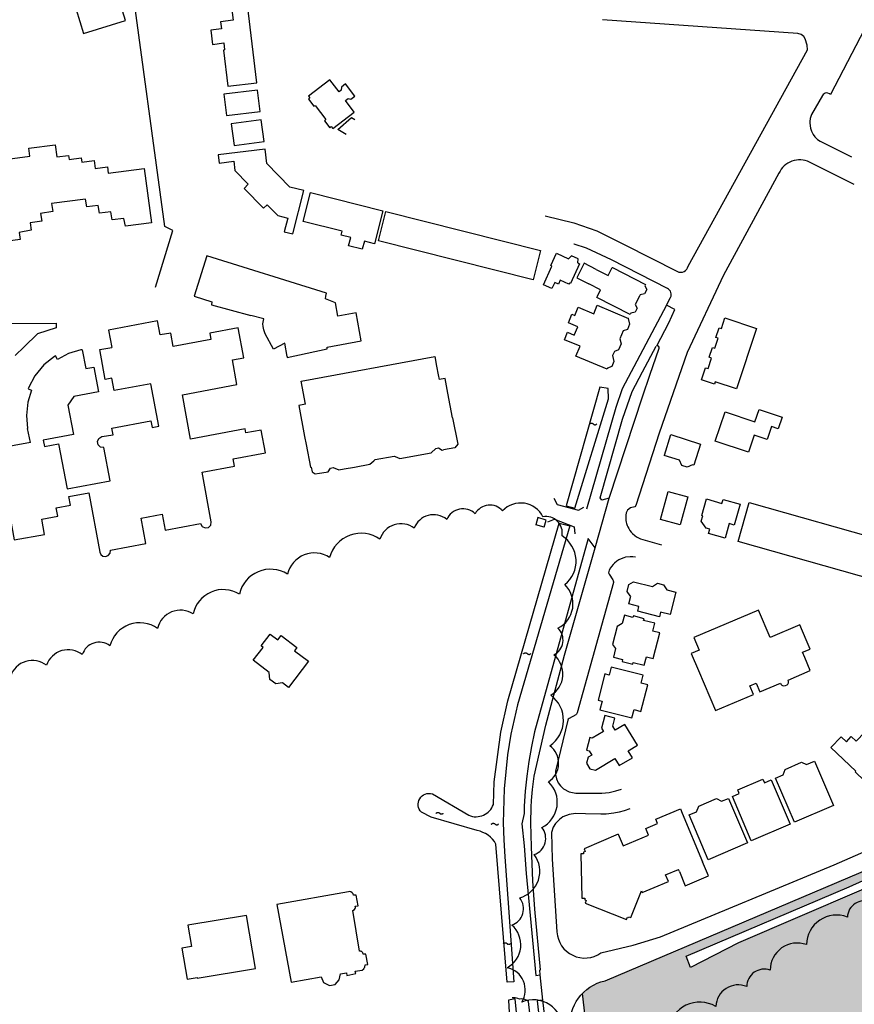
# Model space of a CAD drawing. Header units: metres. Extents: x 89795 to 94000, y 463250 to 466585.
# Tile 234 of 243: x 91632 to 91880, y 465790 to 466082. Entities that reach past the tile are written whole.
import ezdxf

# ---------------------------------------------------------------- set-up
doc = ezdxf.new("R2010")
doc.units = ezdxf.units.M
doc.layers.add('96.0_forest', color=71, linetype='Continuous')
doc.layers.add('XXX_Background', color=3, linetype='Continuous')
doc.layers.add('96.0_groen noord H', color=7, linetype='Continuous', true_color=0xb6b449)

msp = doc.modelspace()

# ---------------------------------------------------------------- hatches: boundary and pattern name
at = {"layer": '96.0_groen noord H'}
h = msp.add_hatch(color=256, dxfattribs=at)
edge = h.paths.add_edge_path()
edge.add_line((91816.19, 465669.59), (91813.83, 465669.47))
edge.add_line((91813.83, 465669.47), (91799.49, 465792.97))
edge.add_arc((91808.99, 465783.85), 13.17, 102.1708, 136.1658, ccw=False)
edge.add_line((91806.21, 465796.72), (91902.51, 465837.61))
edge.add_line((91902.51, 465837.61), (91926.25, 465848.86))
edge.add_line((91926.25, 465848.86), (91937, 465853.09))
edge.add_line((91937, 465853.09), (91955.18, 465857.7))
edge.add_line((91955.18, 465857.7), (91995.99, 465861.25))
edge.add_line((91995.99, 465861.25), (92028.47, 465863.67))
edge.add_line((92028.47, 465863.67), (92043.23, 465864.77))
edge.add_line((92043.23, 465864.77), (92043.3, 465863.74))
edge.add_line((92043.3, 465863.74), (92045.15, 465863.7))
edge.add_line((92045.15, 465863.7), (92053.97, 465861.72))
edge.add_line((92053.97, 465861.72), (92054.22, 465857.2))
edge.add_line((92054.22, 465857.2), (92054.52, 465851.99))
edge.add_line((92054.52, 465851.99), (92058.04, 465852.19))
edge.add_line((92058.04, 465852.19), (92058, 465852.79))
edge.add_line((92058, 465852.79), (92061.35, 465853.09))
edge.add_line((92061.35, 465853.09), (92061.4, 465852.47))
edge.add_line((92061.4, 465852.47), (92063.34, 465852.64))
edge.add_line((92063.34, 465852.64), (92063.18, 465854.59))
edge.add_line((92063.18, 465854.59), (92063.78, 465854.64))
edge.add_line((92063.78, 465854.64), (92065.57, 465854.86))
edge.add_line((92065.57, 465854.86), (92097.39, 465820.25))
edge.add_line((92097.39, 465820.25), (92109.29, 465811.24))
edge.add_arc((92108.3, 465810.3), 1.37, -46.5863, 43.414, ccw=False)
edge.add_line((92109.24, 465809.3), (92111.4, 465806.82))
edge.add_arc((92112.28, 465806.16), 1.1, 40.5704, 143.3503, ccw=False)
edge.add_line((92113.12, 465806.88), (92134.72, 465781.64))
edge.add_arc((92133.57, 465780.95), 1.35, -48.2155, 31.0464, ccw=False)
edge.add_line((92134.47, 465779.94), (92136.63, 465777.47))
edge.add_arc((92137.45, 465776.49), 1.27, 38.2441, 129.9229, ccw=False)
edge.add_line((92138.45, 465777.28), (92170.02, 465737.22))
edge.add_arc((92168.85, 465736.8), 1.24, -55.3215, 19.6197, ccw=False)
edge.add_line((92169.56, 465735.78), (92171.66, 465733.15))
edge.add_line((92171.66, 465733.15), (92171.67, 465733.15))
edge.add_line((92171.67, 465733.15), (92171.79, 465733.24))
edge.add_arc((92172.4, 465731.83), 1.53, 38.0822, 113.65, ccw=False)
edge.add_line((92173.61, 465732.78), (92199.85, 465699.29))
edge.add_line((92199.85, 465699.29), (92199.31, 465698.89))
edge.add_line((92199.31, 465698.89), (92210.32, 465685.61))
edge.add_line((92210.32, 465685.61), (92201.35, 465678.53))
edge.add_line((92201.35, 465678.53), (92196.59, 465678.59))
edge.add_line((92196.59, 465678.59), (92187.8, 465678.04))
edge.add_line((92187.8, 465678.04), (92186.7, 465679.77))
edge.add_line((92186.7, 465679.77), (92183.63, 465681.28))
edge.add_line((92183.63, 465681.28), (92181.38, 465681.49))
edge.add_arc((92176.14, 465681.61), 5.25, 271.7312, 358.7158, ccw=False)
edge.add_line((92176.3, 465676.36), (92084.7, 465673.6))
edge.add_arc((92080.77, 465655.49), 18.53, 77.7465, 135.0313)
edge.add_arc((92052.97, 465683.25), 20.76, 269.4039, 315.0313, ccw=False)
edge.add_line((92052.76, 465662.5), (92046.45, 465662.56))
edge.add_line((92046.45, 465662.56), (92035.41, 465661.24))
edge.add_line((92035.41, 465661.24), (92029.88, 465660.13))
edge.add_line((92029.88, 465660.13), (92027.56, 465660.46))
edge.add_line((92027.56, 465660.46), (92023.7, 465660.57))
edge.add_line((92023.7, 465660.57), (92019.72, 465659.8))
edge.add_line((92019.72, 465659.8), (92014.42, 465657.92))
edge.add_line((92014.42, 465657.92), (92012.54, 465656.15))
edge.add_line((92012.54, 465656.15), (92011.38, 465653.18))
edge.add_line((92011.38, 465653.18), (92011.58, 465650.3))
edge.add_line((92011.58, 465650.3), (92018.69, 465546.61))
edge.add_line((92018.69, 465546.61), (92018.17, 465544.18))
edge.add_line((92018.17, 465544.18), (91975.1, 465510.86))
edge.add_line((91975.1, 465510.86), (91964.16, 465500.99))
edge.add_line((91964.16, 465500.99), (91962.48, 465498.75))
edge.add_line((91962.48, 465498.75), (91961.3, 465496.01))
edge.add_line((91961.3, 465496.01), (91960.37, 465493.52))
edge.add_line((91960.37, 465493.52), (91959.72, 465490.54))
edge.add_line((91959.72, 465490.54), (91959.52, 465487.32))
edge.add_line((91959.52, 465487.32), (91958.91, 465483.9))
edge.add_line((91958.91, 465483.9), (91930.75, 465488.89))
edge.add_line((91930.75, 465488.89), (91910.73, 465490.39))
edge.add_arc((91910.92, 465493.66), 3.28, 178.7661, 266.7966, ccw=False)
edge.add_line((91907.64, 465493.73), (91907.87, 465504.23))
edge.add_line((91907.87, 465504.23), (91908.29, 465506.65))
edge.add_line((91908.29, 465506.65), (91909.63, 465510.08))
edge.add_line((91909.63, 465510.08), (91911.72, 465514.01))
edge.add_line((91911.72, 465514.01), (91913.63, 465516.07))
edge.add_line((91913.63, 465516.07), (91915.91, 465517.28))
edge.add_line((91915.91, 465517.28), (91914.06, 465520.89))
edge.add_arc((91917.11, 465522.78), 3.59, 97.1256, 211.7356, ccw=False)
edge.add_line((91916.67, 465526.34), (91919.5, 465526.7))
edge.add_line((91919.5, 465526.7), (91928.5, 465526.89))
edge.add_arc((91928.48, 465523.77), 3.12, 28.6325, 89.7134, ccw=False)
edge.add_arc((91955.83, 465538.7), 28.03, 208.6317, 226.0838)
edge.add_arc((91946.49, 465528.99), 14.56, 226.0838, 276.2575)
edge.add_line((91948.07, 465514.51), (91951.72, 465514.91))
edge.add_line((91951.72, 465514.91), (91961.48, 465516.37))
edge.add_line((91961.48, 465516.37), (91973.07, 465519.29))
edge.add_line((91973.07, 465519.29), (92002.79, 465538.5))
edge.add_arc((91989.85, 465548.67), 16.46, 321.866, 344.7632)
edge.add_arc((91972.12, 465553.5), 34.84, 344.7601, 368.4941)
edge.add_arc((91987.05, 465555.73), 19.74, 8.4939, 46.0665)
edge.add_arc((91991.13, 465559.96), 13.86, 46.0665, 93.5341)
edge.add_arc((91989.61, 465584.49), 10.71, 225.884, 273.5345, ccw=False)
edge.add_line((91982.16, 465576.8), (91979.53, 465579.35))
edge.add_line((91979.53, 465579.35), (91973.5, 465588.59))
edge.add_line((91973.5, 465588.59), (91975.04, 465589.63))
edge.add_line((91975.04, 465589.63), (91980.39, 465581.72))
edge.add_line((91980.39, 465581.72), (91993.32, 465590.47))
edge.add_line((91993.32, 465590.47), (91991.79, 465592.74))
edge.add_line((91991.79, 465592.74), (91992.39, 465595.83))
edge.add_line((91992.39, 465595.83), (92002.46, 465593.86))
edge.add_line((92002.46, 465593.86), (92010.11, 465599.01))
edge.add_line((92010.11, 465599.01), (92004.99, 465606.38))
edge.add_line((92004.99, 465606.38), (92008.3, 465608.61))
edge.add_line((92008.3, 465608.61), (92004.89, 465613.52))
edge.add_line((92004.89, 465613.52), (92008.16, 465615.73))
edge.add_line((92008.16, 465615.73), (92004.93, 465620.26))
edge.add_line((92004.93, 465620.26), (92011.53, 465624.71))
edge.add_line((92011.53, 465624.71), (92011.14, 465634.78))
edge.add_line((92011.14, 465634.78), (91996.26, 465643.78))
edge.add_line((91996.26, 465643.78), (91977.41, 465631.1))
edge.add_line((91977.41, 465631.1), (91975.44, 465621.03))
edge.add_line((91975.44, 465621.03), (91972.17, 465621.73))
edge.add_line((91972.17, 465621.73), (91969.33, 465625.92))
edge.add_line((91969.33, 465625.92), (91956.39, 465617.16))
edge.add_line((91956.39, 465617.16), (91961.83, 465609.14))
edge.add_line((91961.83, 465609.14), (91960.12, 465607.98))
edge.add_line((91960.12, 465607.98), (91961.21, 465606.27))
edge.add_line((91961.21, 465606.27), (91963.93, 465602.25))
edge.add_line((91963.93, 465602.25), (91953.93, 465595.48))
edge.add_line((91953.93, 465595.48), (91956.59, 465591.54))
edge.add_line((91956.59, 465591.54), (91955.56, 465590.85))
edge.add_line((91955.56, 465590.85), (91954.33, 465591.09))
edge.add_line((91954.33, 465591.09), (91954.1, 465589.9))
edge.add_line((91954.1, 465589.9), (91944.96, 465604.03))
edge.add_line((91944.96, 465604.03), (91946.39, 465604.96))
edge.add_line((91946.39, 465604.96), (91914.83, 465653.73))
edge.add_line((91914.83, 465653.73), (91894.01, 465640.26))
edge.add_line((91894.01, 465640.26), (91896.79, 465635.96))
edge.add_line((91896.79, 465635.96), (91879.29, 465623.11))
edge.add_line((91879.29, 465623.11), (91871.6, 465642.15))
edge.add_line((91871.6, 465642.15), (91865.26, 465659.5))
edge.add_arc((91877.29, 465655.72), 12.61, 98.3961, 162.5725, ccw=False)
edge.add_line((91875.45, 465668.2), (91899.3, 465671.72))
edge.add_line((91899.3, 465671.72), (91934.6, 465671.11))
edge.add_line((91934.6, 465671.11), (91933.72, 465665.61))
edge.add_line((91933.72, 465665.61), (91931.83, 465660.12))
edge.add_arc((91952.34, 465648.18), 23.73, 149.7901, 207.9136)
edge.add_line((91931.37, 465637.07), (91935.88, 465628.56))
edge.add_line((91935.88, 465628.56), (91942.05, 465620.11))
edge.add_line((91942.05, 465620.11), (91942.86, 465620.7))
edge.add_line((91942.86, 465620.7), (91932.21, 465637.7))
edge.add_arc((91965.13, 465647.93), 34.46, 160.0428, 197.2658, ccw=False)
edge.add_line((91932.73, 465659.69), (91934.81, 465665.43))
edge.add_line((91934.81, 465665.43), (91935.94, 465671.11))
edge.add_line((91935.94, 465671.11), (91971.81, 465671.11))
edge.add_line((91971.81, 465671.11), (92018.91, 465672.89))
edge.add_line((92018.91, 465672.89), (92066.09, 465681.54))
edge.add_line((92066.09, 465681.54), (92104.97, 465690.4))
edge.add_arc((92102.53, 465701.14), 11.02, 282.8358, 341.5652)
edge.add_line((92112.98, 465697.66), (92115.57, 465705.43))
edge.add_line((92115.57, 465705.43), (92114.43, 465739.55))
edge.add_line((92114.43, 465739.55), (92114.34, 465740.39))
edge.add_line((92114.34, 465740.39), (92122.51, 465742.83))
edge.add_line((92122.51, 465742.83), (92121.88, 465745.11))
edge.add_line((92121.88, 465745.11), (92115.28, 465742.85))
edge.add_arc((92114.32, 465745.64), 2.95, 213.2451, 288.9418, ccw=False)
edge.add_line((92111.85, 465744.02), (92104.66, 465754.98))
edge.add_line((92104.66, 465754.98), (92101.63, 465757.61))
edge.add_line((92101.63, 465757.61), (92072.15, 465771.42))
edge.add_line((92072.15, 465771.42), (92047.68, 465800.99))
edge.add_arc((92048.7, 465801.81), 1.31, 147.9954, 218.8112, ccw=False)
edge.add_line((92047.59, 465802.5), (92054.97, 465814.31))
edge.add_line((92054.97, 465814.31), (92055.29, 465815.84))
edge.add_line((92055.29, 465815.84), (92054.71, 465820.07))
edge.add_arc((92053.75, 465819.94), 0.968, 7.9252, 93.7322)
edge.add_line((92053.68, 465820.9), (92030.33, 465819.38))
edge.add_line((92030.33, 465819.38), (92016.36, 465818.05))
edge.add_arc((92016.32, 465818.49), 0.442, 133.3825, 275.4261, ccw=False)
edge.add_line((92016.01, 465818.82), (92024.02, 465826.39))
edge.add_line((92024.02, 465826.39), (92028.5, 465829.39))
edge.add_arc((92035.71, 465822.8), 9.78, 93.6458, 137.5803, ccw=False)
edge.add_line((92035.09, 465832.55), (92060.78, 465834.19))
edge.add_line((92060.78, 465834.19), (92060.69, 465835.69))
edge.add_line((92060.69, 465835.69), (92034.39, 465834.01))
edge.add_line((92034.39, 465834.01), (92031.17, 465832.93))
edge.add_line((92031.17, 465832.93), (92024.2, 465828.37))
edge.add_line((92024.2, 465828.37), (92015.48, 465820.37))
edge.add_arc((92015.21, 465820.65), 0.389, 185.461, 313.3838, ccw=False)
edge.add_line((92014.82, 465820.62), (92013.65, 465832.89))
edge.add_line((92013.65, 465832.89), (92012.16, 465832.75))
edge.add_line((92012.16, 465832.75), (92013.5, 465818.74))
edge.add_arc((92012.54, 465818.65), 0.96, -84.5685, 5.4609, ccw=False)
edge.add_line((92012.63, 465817.7), (91998.79, 465816.38))
edge.add_line((91998.79, 465816.38), (91971.95, 465816.03))
edge.add_arc((91971.97, 465814.53), 1.5, 90.7554, 179.2579)
edge.add_line((91970.47, 465814.55), (91969.93, 465773.26))
edge.add_line((91969.93, 465773.26), (91971.43, 465773.24))
edge.add_line((91971.43, 465773.24), (91971.95, 465813.47))
edge.add_arc((91973.04, 465813.46), 1.09, 90.7556, 179.2583, ccw=False)
edge.add_line((91973.03, 465814.55), (91998.94, 465814.89))
edge.add_line((91998.94, 465814.89), (92013.6, 465816.28))
edge.add_line((92013.6, 465816.28), (92013.73, 465800.4))
edge.add_line((92013.73, 465800.4), (92015.23, 465800.37))
edge.add_line((92015.23, 465800.37), (92015.87, 465816.5))
edge.add_line((92015.87, 465816.5), (92053.24, 465819.11))
edge.add_line((92053.24, 465819.11), (92053.58, 465814.91))
edge.add_line((92053.58, 465814.91), (92045.04, 465801.51))
edge.add_line((92045.04, 465801.51), (92029.62, 465794.65))
edge.add_line((92029.62, 465794.65), (92030.23, 465793.28))
edge.add_line((92030.23, 465793.28), (92045.63, 465800.13))
edge.add_arc((92045.98, 465799.34), 0.858, 38.8133, 113.9865, ccw=False)
edge.add_line((92046.64, 465799.88), (92069.19, 465771.85))
edge.add_line((92069.19, 465771.85), (92071.4, 465770.12))
edge.add_line((92071.4, 465770.12), (92100.46, 465756.51))
edge.add_line((92100.46, 465756.51), (92103.74, 465753.66))
edge.add_line((92103.74, 465753.66), (92111.89, 465741.22))
edge.add_arc((92111.48, 465740.96), 0.487, -78.6326, 33.2453, ccw=False)
edge.add_line((92111.58, 465740.48), (92101.52, 465738.45))
edge.add_line((92101.52, 465738.45), (92101.7, 465736.95))
edge.add_line((92101.7, 465736.95), (92102.44, 465737.06))
edge.add_line((92102.44, 465737.06), (92112.45, 465738.66))
edge.add_arc((92112.52, 465738.21), 0.455, 1.9094, 99.088, ccw=False)
edge.add_line((92112.97, 465738.23), (92113, 465737.46))
edge.add_line((92113, 465737.46), (92114.06, 465705.64))
edge.add_line((92114.06, 465705.64), (92112.05, 465699.63))
edge.add_arc((92100.36, 465703.53), 12.33, 282.8358, 341.5653, ccw=False)
edge.add_line((92103.1, 465691.51), (92096.8, 465690.07))
edge.add_arc((92096.68, 465690.59), 0.526, 190.7311, 282.8355, ccw=False)
edge.add_line((92096.16, 465690.49), (92094.85, 465697.44))
edge.add_line((92094.85, 465697.44), (92094.04, 465707.25))
edge.add_line((92094.04, 465707.25), (92092.46, 465706.82))
edge.add_line((92092.46, 465706.82), (92093.37, 465697.16))
edge.add_line((92093.37, 465697.16), (92094.54, 465691.02))
edge.add_arc((92093.12, 465690.72), 1.45, -78.2496, 11.8178, ccw=False)
edge.add_line((92093.41, 465689.3), (92043.62, 465678.95))
edge.add_arc((92043.54, 465679.34), 0.402, 163.9976, 280.3883, ccw=False)
edge.add_line((92043.16, 465679.45), (92043.37, 465680.21))
edge.add_line((92043.37, 465680.21), (92046.44, 465690.89))
edge.add_arc((92042.56, 465692), 4.04, 343.9944, 391.2183)
edge.add_line((92046.01, 465694.09), (92040.4, 465703.36))
edge.add_line((92040.4, 465703.36), (92039.11, 465702.58))
edge.add_line((92039.11, 465702.58), (92044.32, 465693.99))
edge.add_arc((92040.61, 465691.74), 4.33, -16.0055, 31.2185, ccw=False)
edge.add_line((92044.78, 465690.55), (92041.94, 465680.65))
edge.add_arc((92038.51, 465681.64), 3.57, 280.3842, 343.9945, ccw=False)
edge.add_line((92039.16, 465678.13), (92018.64, 465674.37))
edge.add_line((92018.64, 465674.37), (91980.6, 465672.94))
edge.add_arc((91980.49, 465675.75), 2.81, 191.2295, 272.1694, ccw=False)
edge.add_line((91977.74, 465675.2), (91977.19, 465677.95))
edge.add_line((91977.19, 465677.95), (91976.36, 465688.07))
edge.add_line((91976.36, 465688.07), (91974.92, 465686.85))
edge.add_line((91974.92, 465686.85), (91975.72, 465677.66))
edge.add_arc((91971.85, 465676.62), 4.01, -90.5619, 15.0239, ccw=False)
edge.add_line((91971.81, 465672.61), (91900.91, 465673.31))
edge.add_line((91900.91, 465673.31), (91893.53, 465672.44))
edge.add_arc((91893.5, 465672.7), 0.254, 158.052, 277.7643, ccw=False)
edge.add_line((91893.26, 465672.79), (91893.68, 465673.83))
edge.add_line((91893.68, 465673.83), (91898.71, 465686.31))
edge.add_line((91898.71, 465686.31), (91897.32, 465686.87))
edge.add_line((91897.32, 465686.87), (91891.63, 465672.77))
edge.add_arc((91890.55, 465673.23), 1.18, 278.8586, 336.9606, ccw=False)
edge.add_line((91890.73, 465672.06), (91874.91, 465669.6))
edge.add_line((91874.91, 465669.6), (91871.06, 465668.12))
edge.add_line((91871.06, 465668.12), (91867.45, 465665.95))
edge.add_line((91867.45, 465665.95), (91864.89, 465662.51))
edge.add_arc((91864.41, 465662.65), 0.5, 201.8198, 344.0962, ccw=False)
edge.add_line((91863.94, 465662.46), (91859.14, 465674.47))
edge.add_line((91859.14, 465674.47), (91859.47, 465707.64))
edge.add_line((91859.47, 465707.64), (91857.75, 465697.49))
edge.add_arc((91856.61, 465697.94), 1.22, 242.0726, 338.7606, ccw=False)
edge.add_line((91856.04, 465696.86), (91847.18, 465701.55))
edge.add_line((91847.18, 465701.55), (91847.1, 465699.75))
edge.add_line((91847.1, 465699.75), (91854.35, 465695.6))
edge.add_arc((91852.75, 465690.95), 4.91, 0.0106, 71.0407, ccw=False)
edge.add_line((91857.67, 465690.95), (91857.67, 465674.17))
edge.add_line((91857.67, 465674.17), (91859.92, 465666.88))
edge.add_line((91859.92, 465666.88), (91863.91, 465660.23))
edge.add_line((91863.91, 465660.23), (91871.2, 465640.44))
edge.add_line((91871.2, 465640.44), (91879.33, 465620.36))
edge.add_arc((91876, 465620.22), 3.33, -100.5286, 2.4541, ccw=False)
edge.add_line((91875.39, 465616.94), (91863.41, 465619.17))
edge.add_arc((91865.3, 465627.48), 8.53, 187.0881, 257.1869, ccw=False)
edge.add_line((91856.84, 465626.43), (91853.6, 465652.46))
edge.add_line((91853.6, 465652.46), (91852.46, 465656.29))
edge.add_line((91852.46, 465656.29), (91850.51, 465659.54))
edge.add_line((91850.51, 465659.54), (91847.89, 465659.58))
edge.add_line((91847.89, 465659.58), (91847.83, 465656.28))
edge.add_line((91847.83, 465656.28), (91849.36, 465656.26))
edge.add_line((91849.36, 465656.26), (91850.84, 465652.02))
edge.add_line((91850.84, 465652.02), (91853.12, 465639.35))
edge.add_line((91853.12, 465639.35), (91852.85, 465627.42))
edge.add_line((91852.85, 465627.42), (91852.05, 465625.45))
edge.add_line((91852.05, 465625.45), (91850.57, 465624.02))
edge.add_line((91850.57, 465624.02), (91848.55, 465623.56))
edge.add_line((91848.55, 465623.56), (91846.23, 465623.63))
edge.add_line((91846.23, 465623.63), (91826.74, 465624.17))
edge.add_line((91826.74, 465624.17), (91825.31, 465624.6))
edge.add_line((91825.31, 465624.6), (91824.17, 465625.75))
edge.add_line((91824.17, 465625.75), (91823.84, 465627.28))
edge.add_line((91823.84, 465627.28), (91823.84, 465627.63))
edge.add_line((91823.84, 465627.63), (91820.91, 465627.71))
edge.add_line((91820.91, 465627.71), (91816.89, 465632.45))
edge.add_line((91816.89, 465632.45), (91816.19, 465669.59))
edge.add_line((91816.19, 465669.59), (91816.19, 465669.59))
h.paths.add_polyline_path([(91828.22, 465672.6), (91839.53, 465672.85), (91839.69, 465663.8), (91842.98, 465663.85), (91843.51, 465637.87), (91846.33, 465637.95), (91846.41, 465632.22), (91825.49, 465631.86), (91825.37, 465638.33), (91828.93, 465638.39)], flags=16)
h.paths.add_polyline_path([(91939.34, 465820.2), (91938.48, 465821.69), (91935.35, 465819.89), (91934.26, 465821.79), (91942.58, 465826.57), (91937.21, 465835.93), (91931.93, 465832.9), (91930.77, 465834.91), (91924.94, 465831.57), (91927.48, 465827.15), (91926.85, 465826.79), (91929.04, 465822.99), (91931.45, 465824.38), (91935.21, 465817.83)], flags=16)
h.paths.add_polyline_path([(91951.03, 465854.17), (91951.39, 465850.89), (91942.13, 465848.53), (91927.87, 465843.83), (91916.15, 465838.65), (91899.75, 465831.16), (91845.84, 465807.98), (91831.61, 465800.66), (91830.28, 465804.04), (91878.7, 465824.67), (91917.09, 465842.04)], flags=16)
h.paths.add_polyline_path([(92048.4, 465862.02), (92050.08, 465861.75), (92050.06, 465858.91), (92045.05, 465858.12), (92029.49, 465857), (91958.42, 465852.26), (91956.91, 465852.28), (91955.5, 465853.38), (91955.66, 465854.95), (92038.24, 465861.64)], flags=16)
h.paths.add_polyline_path([(92092.54, 465810.35), (92091.93, 465817.34), (92091.55, 465817.3), (92091.34, 465819.79), (92083.77, 465819.13), (92083.86, 465818.15), (92078.07, 465817.64), (92078.95, 465807.5), (92079.04, 465807.51), (92085.06, 465808.03), (92084.92, 465809.69)], flags=16)
h.paths.add_polyline_path([(92128.1, 465760.97), (92125.57, 465758.98), (92122.51, 465762.89), (92125.04, 465764.87)], flags=16)
h.paths.add_polyline_path([(92141.21, 465767.64), (92133.23, 465761.37), (92132.27, 465762.6), (92129.81, 465760.67), (92125.98, 465765.54), (92127.47, 465766.7), (92126.69, 465767.7), (92127.68, 465768.47), (92128.41, 465767.54), (92133.63, 465771.65), (92135.07, 465769.82), (92137.81, 465771.97)], flags=16)
h.paths.add_polyline_path([(92136.8, 465734.59), (92143.94, 465734.59), (92143.94, 465728.11), (92136.77, 465728.11)], flags=16)
h.paths.add_polyline_path([(92165.66, 465723.74), (92165.62, 465725.22), (92164.58, 465725.88), (92164.55, 465727.18), (92160.21, 465727.1), (92160.09, 465729.07), (92149.89, 465728.7), (92149.98, 465724.27), (92153.53, 465724.24), (92153.56, 465723.39), (92149.91, 465723.21), (92149.95, 465716.47), (92152.57, 465716.53), (92152.59, 465716.28), (92159.48, 465716.42), (92159.54, 465716.17), (92161.13, 465714.67), (92163.18, 465714.66), (92164.73, 465716.36), (92164.64, 465723.07)], flags=16)

# ---------------------------------------------------------------- linework, layer by layer
at = {"layer": '96.0_forest'}
for points in [[(91793.89, 465782.39, 0.520567), (91781.48, 465790.41, 0.520567), (91777.2, 465800.62, 0.520567), (91778.54, 465813.28, 0.520567), (91780.89, 465821.32, 0.520567), (91785.22, 465834.22, 0.520567), (91787.44, 465842.25, 0.520567), (91789.42, 465855.79, 0.520567), (91789.85, 465866.52, 0.520567), (91790.11, 465881.48, 0.520567), (91791.03, 465893.48, 0.520567), (91792.22, 465901.41, 0.520567), (91794.23, 465914.37, 0.520567), (91793.46, 465928.8, 0.520567), (91787.79, 465934.49, 0.520567), (91775.81, 465936.25, 0.520567), (91767.68, 465935.4, 0.520567), (91759.22, 465933.69, 0.520567), (91749.59, 465931.1, 0.520567), (91739.41, 465927.83, 0.520567), (91724.47, 465922.39, 0.520567), (91711.97, 465917.45, 0.520567), (91697.7, 465911.49, 0.520567), (91683.95, 465905.64, 0.520567), (91673.43, 465901.36, 0.520567), (91659.26, 465896.18, 0.520567), (91651.07, 465893.57, 0.520567), (91640.48, 465890.4, 0.520567), (91629.77, 465887.12, 0.520567)], [(91885.12, 465820.07, 0.520567), (91878.12, 465815.64, 0.520567), (91865.96, 465807.47, 0.520567), (91855.21, 465799.87, 0.520567), (91848.26, 465795, 0.520567), (91839.08, 465789.14, 0.520567), (91824.88, 465782.36, 0.520567)]]:
    msp.add_lwpolyline(points, format="xyb", dxfattribs=at)
at = {"layer": 'XXX_Background'}
for points in [[(91897.03, 466105.93), (91873.14, 466059.82), (91872.77, 466060.1), (91872.34, 466060.27), (91871.94, 466060.31), (91871.48, 466060.22), (91870.94, 466059.89), (91870.69, 466059.58), (91867.49, 466053.95), (91867.25, 466053.34), (91867.09, 466052.72), (91866.97, 466051.86), (91866.96, 466051.43), (91867.04, 466050.57), (91867.2, 466049.84), (91867.46, 466048.98), (91867.97, 466047.99), (91868.49, 466047.27), (91869.3, 466046.5), (91870.03, 466045.99), (91870.8, 466045.62), (91879.36, 466041.37)], [(91702.88, 466063.35), (91700.05, 466086.47), (91697.99, 466086.21), (91697.65, 466088.99), (91700.28, 466089.32), (91699.02, 466099.63), (91693.95, 466099.01), (91693.96, 466098.91), (91687.34, 466098.1), (91688.84, 466085.88), (91691.21, 466086.17), (91690.64, 466090.82), (91694.67, 466091.31), (91695.82, 466081.91)], [(91675.57, 466020.66), (91665.41, 466095.76)], [(91663.88, 466081.79), (91661.69, 466088.92), (91649.24, 466085.1), (91651.43, 466077.97), (91663.88, 466081.79)], [(91695.82, 466081.91), (91692.11, 466081.45), (91692.38, 466079.3), (91689.21, 466078.91), (91689.73, 466074.74), (91693.03, 466075.15), (91693.29, 466073.07), (91692.94, 466073.03), (91694.27, 466062.28), (91702.88, 466063.35)], [(91731.99, 466059.39), (91729.23, 466063.02), (91727.99, 466062.07), (91727.94, 466061.12), (91727.28, 466060.62), (91724.53, 466064.23), (91718.16, 466059.39), (91718.6, 466058.82), (91718.17, 466058.5), (91719.8, 466056.36), (91720.16, 466056.63), (91723.38, 466052.4), (91722.97, 466052.08), (91724.55, 466050), (91724.95, 466050.31), (91725.39, 466049.73), (91731.78, 466054.6), (91729.14, 466058.07), (91729.98, 466058.71), (91730.75, 466058.44), (91731.99, 466059.39)], [(91703.86, 466054.8), (91703.11, 466061.11), (91693.09, 466059.92), (91693.83, 466053.62), (91703.86, 466054.8)], [(91705.01, 466045.94), (91704.16, 466052.29), (91695.29, 466051.11), (91696.13, 466044.76), (91705.01, 466045.94)], [(91729.42, 466048.02), (91726.94, 466049.45), (91730.98, 466053.03), (91731.98, 466052.46)], [(91594.05, 466035.97), (91635.53, 466041.54), (91635.21, 466043.9), (91642.99, 466044.94), (91643.47, 466041.31), (91647.01, 466041.78), (91647.18, 466040.54), (91650.78, 466041.03), (91650.95, 466039.77), (91654.57, 466040.26), (91654.89, 466037.93), (91658.52, 466038.42), (91658.79, 466036.46), (91669.45, 466037.89), (91671.61, 466021.77), (91663.86, 466020.79), (91663.4, 466023.07), (91659.93, 466022.69), (91659.56, 466025.01), (91656.16, 466024.67), (91655.76, 466026.9), (91652.39, 466026.46), (91652.03, 466028.73), (91641.95, 466027.48), (91642.29, 466025.11), (91638.71, 466024.54), (91639.04, 466022.27), (91635.62, 466021.8), (91635.92, 466019.58), (91632.35, 466018.88), (91632.66, 466016.82), (91629, 466016.3)], [(91716.82, 466031.32), (91712.68, 466032.38), (91705.84, 466039.39), (91705.32, 466043.64), (91691.39, 466041.92), (91691.69, 466039.48), (91696.03, 466040.02), (91696.37, 466037.26), (91700.34, 466033.2), (91699.09, 466031.97), (91704.86, 466026.06), (91705.97, 466027.14), (91709.13, 466023.91), (91712.02, 466023.17), (91710.98, 466019.1), (91713.52, 466018.45), (91716.82, 466031.32)], [(91740.22, 466025.27), (91737.74, 466015.56), (91734.78, 466016.32), (91734.16, 466013.89), (91730.09, 466014.92), (91730.72, 466017.39), (91727.9, 466018.11), (91728.18, 466019.23), (91716.59, 466022.18), (91718.77, 466030.74), (91740.22, 466025.27)], [(91787.07, 466013.55), (91784.88, 466004.83), (91738.93, 466016.39), (91741.12, 466025.11), (91787.07, 466013.55)], [(91677.96, 466019.47), (91675.57, 466020.66)], [(91672.77, 466002.65), (91677.96, 466019.47)], [(91723.39, 466000), (91723.59, 466000.88), (91688.04, 466012), (91684.23, 466000)], [(91798.67, 466009.62), (91795.98, 466003.72), (91795.62, 466003.88), (91795.46, 466003.54), (91792.87, 466004.72), (91792.35, 466003.59), (91791.3, 466004.07), (91790.46, 466002.23), (91787.95, 466003.37), (91790.46, 466008.87), (91790.09, 466009.04), (91791.78, 466012.76), (91795.39, 466011.11)], [(91798.17, 466009.85), (91798.23, 466011.08), (91796.27, 466011.97), (91795.39, 466011.11)], [(91803.6, 466007.93), (91800.03, 466009.76), (91797.82, 466005.46), (91801.38, 466003.63)], [(91798.17, 466009.85), (91798.67, 466009.62)], [(91803.6, 466007.93), (91807.15, 466006.11), (91808.35, 466008.45)], [(91808.35, 466008.45), (91808.37, 466008.5), (91818.18, 466003.47), (91817.98, 466003.08), (91818.57, 466001.99), (91817.87, 466000.63), (91816.62, 466000.33), (91816.45, 466000)], [(91803.94, 466000), (91804.88, 466001.83), (91801.38, 466003.63)], [(91684.23, 466000), (91684.23, 466000), (91689.52, 465998.33), (91689.41, 465997.37), (91701.06, 465994.28)], [(91711.84, 465982.11), (91711.89, 465981.81), (91723.77, 465984.34), (91723.76, 465984.88), (91733.84, 465986.71), (91732.39, 465995.01), (91726.95, 465994.03), (91726.21, 465998.04), (91723.2, 465999.15), (91723.39, 466000)], [(91816.45, 466000), (91815.16, 465997.5), (91815.72, 465996.46), (91815.11, 465995.27), (91813.89, 465994.97), (91813.66, 465994.53), (91803.75, 465999.62), (91803.94, 466000)], [(91813.49, 465991.68), (91812.82, 465990.09), (91811.63, 465989.67), (91810.63, 465987.28), (91810.97, 465985.79), (91810.23, 465984.01), (91808.97, 465983.57), (91808.45, 465982.33), (91808.85, 465980.61), (91808.21, 465979.08), (91806.91, 465978.62), (91806.79, 465978.33), (91797.56, 465982.2), (91798.78, 465985.1), (91794.15, 465987.04), (91795.08, 465989.27), (91797.09, 465988.43), (91798.14, 465990.92), (91795.32, 465992.1), (91796.38, 465994.62), (91797.2, 465994.27), (91798.21, 465996.67), (91802.83, 465994.73), (91803.89, 465997.28), (91813.14, 465993.39), (91813.11, 465993.34), (91813.49, 465991.68)], [(91824.44, 465997.32), (91811.3, 465972.46), (91809.36, 465966.96), (91800.73, 465936.71)], [(91711.84, 465982.11), (91711.18, 465986.04), (91707.77, 465984.24), (91705.34, 465988.75), (91705.1, 465989.42), (91704.93, 465990.01), (91704.73, 465990.99), (91704.65, 465991.78), (91704.91, 465993.26), (91701.06, 465994.28)], [(91597.78, 465991.63), (91643.29, 465991.98)], [(91643.29, 465991.98), (91643.29, 465990.56)], [(91689.34, 465933.01), (91686.6, 465947.7), (91696.22, 465949.5), (91695.81, 465951.7), (91705.41, 465953.49), (91704.15, 465960.22), (91699.63, 465959.37), (91699.41, 465960.56), (91683.23, 465957.54), (91680.77, 465970.71), (91696.97, 465973.73), (91695.61, 465981.05), (91698.98, 465981.68), (91697.32, 465990.59), (91688.9, 465989.02), (91689.26, 465987.08), (91678.06, 465984.99), (91677.3, 465989.04), (91674.16, 465988.46), (91673.38, 465992.62), (91658.83, 465989.9), (91659.79, 465984.77)], [(91851.18, 465990.4), (91845.23, 465972.47), (91838.88, 465974.58), (91838.65, 465973.87), (91834.81, 465975.14), (91836, 465978.74), (91836.76, 465978.49), (91837.79, 465981.59), (91837.09, 465981.83), (91838.06, 465984.75), (91838.75, 465984.52), (91839.73, 465987.49), (91839.11, 465987.7), (91840.08, 465990.6), (91840.72, 465990.39), (91841.76, 465993.52), (91851.18, 465990.4)], [(91637.78, 465988.78), (91633.82, 465984.93)], [(91643.29, 465990.56), (91637.78, 465988.78)], [(91633.82, 465984.93), (91631.18, 465982.37)], [(91807.47, 465939.98), (91805.25, 465939.42), (91804.75, 465940.12), (91811.39, 465963.48), (91814.3, 465971.63), (91817.28, 465977.51), (91821.42, 465985.12)], [(91651.04, 465984.08), (91650.66, 465984.01), (91646.98, 465982.93), (91643.71, 465981.18), (91643.09, 465982.3), (91642.83, 465982.11), (91639.68, 465979.56), (91637.03, 465976.33), (91635.09, 465972.77), (91634.96, 465972.44), (91635.99, 465972.08), (91634.88, 465968.49), (91634.48, 465964.52), (91634.84, 465960.73)], [(91651.04, 465984.08), (91652.08, 465978.5), (91654.49, 465978.95), (91655.86, 465971.58), (91648.53, 465970.22), (91646.81, 465967.6), (91648.44, 465958.87), (91639.46, 465957.19), (91639.82, 465955.31), (91644.04, 465956.1), (91646.54, 465942.74), (91659.32, 465945.12), (91657.47, 465955.03)], [(91656.86, 465958.27), (91660.24, 465958.82), (91659.86, 465960.84), (91671.45, 465963), (91671.83, 465960.98), (91673.76, 465961.34), (91671.4, 465973.98), (91660.54, 465971.96), (91659.87, 465975.59), (91657.9, 465975.23), (91656.24, 465984.11), (91659.79, 465984.77)], [(91717.33, 465967.9), (91716.06, 465974.78), (91755.68, 465982.1)], [(91755.68, 465982.1), (91756.21, 465979.19)], [(91756.21, 465979.19), (91756.69, 465976.64)], [(91756.69, 465976.64), (91756.94, 465975.27)], [(91758.72, 465975.56), (91756.94, 465975.27)], [(91759.57, 465971.14), (91758.72, 465975.56)], [(91760.98, 465963.84), (91759.57, 465971.14)], [(91794.62, 465937.77), (91797.24, 465937.04), (91807.23, 465969.52), (91807.17, 465972.54), (91804.7, 465972.96), (91794.62, 465937.77)], [(91717.33, 465967.9), (91715.31, 465967.55), (91717.06, 465958.29)], [(91858.77, 465964.07), (91857.61, 465960.6), (91855.57, 465961.28), (91854.29, 465957.47), (91850.46, 465958.75), (91848.77, 465953.66), (91838.92, 465956.95), (91841.83, 465965.67), (91850.7, 465962.72), (91851.91, 465966.35), (91858.77, 465964.07)], [(91760.98, 465963.84), (91762.48, 465956.07), (91761.62, 465954.91), (91758.27, 465954.34)], [(91801.58, 465961.96), (91801.63, 465962.02), (91801.68, 465962.08), (91801.74, 465962.13), (91801.81, 465962.17), (91801.87, 465962.2), (91801.94, 465962.23), (91802.02, 465962.25), (91802.09, 465962.26), (91802.17, 465962.27), (91802.25, 465962.27), (91802.32, 465962.25), (91802.4, 465962.24), (91802.47, 465962.21), (91802.54, 465962.18), (91802.6, 465962.14), (91802.66, 465962.09), (91802.72, 465962.04), (91802.77, 465961.99), (91802.82, 465961.94), (91802.88, 465961.9), (91802.94, 465961.87), (91803, 465961.84), (91803.07, 465961.82), (91803.13, 465961.81), (91803.2, 465961.8), (91803.27, 465961.8), (91803.34, 465961.81), (91803.41, 465961.83), (91803.48, 465961.85), (91803.54, 465961.88), (91803.6, 465961.91), (91803.66, 465961.95), (91803.71, 465962), (91803.75, 465962.05)], [(91635.66, 465956.57), (91634.84, 465960.73)], [(91825.76, 465958.88), (91834.54, 465956.06), (91832.54, 465949.82), (91832.12, 465949.95), (91830.53, 465949.21), (91829.04, 465949.69), (91828.3, 465951.26), (91823.77, 465952.71), (91823.81, 465952.81)], [(91823.81, 465952.81), (91825.76, 465958.88)], [(91635.66, 465956.57), (91625.9, 465954.77), (91630.89, 465927.61), (91639.85, 465929.26), (91639.02, 465933.81), (91643.77, 465934.68), (91643.31, 465937.19)], [(91657.47, 465955.03), (91656.49, 465955.2), (91655.79, 465955.89), (91655.6, 465956.86), (91656.01, 465957.77), (91656.86, 465958.27)], [(91717.06, 465958.29), (91717.5, 465955.97)], [(91717.5, 465955.97), (91718.77, 465949.23), (91719, 465949.22), (91719.27, 465947.84), (91720.16, 465947.22), (91721.47, 465947.43)], [(91743.9, 465952.34), (91745.27, 465951.75), (91754.61, 465953.46)], [(91754.61, 465953.46), (91755.97, 465954.8), (91756.75, 465954.95), (91757.82, 465954.27), (91758.27, 465954.34)], [(91731.86, 465949.23), (91736.41, 465950.06), (91737.61, 465951.1)], [(91737.61, 465951.1), (91738.01, 465951.45), (91743.58, 465952.47), (91743.9, 465952.34)], [(91721.47, 465947.43), (91723.45, 465947.74)], [(91723.45, 465947.74), (91724.07, 465947.84), (91724.75, 465948.96), (91725.51, 465949.09), (91727.19, 465948.39)], [(91727.19, 465948.39), (91728.81, 465948.68)], [(91728.81, 465948.68), (91731.86, 465949.23)], [(91643.31, 465937.19), (91647.58, 465937.98), (91647.12, 465940.48), (91653, 465941.56), (91656.24, 465923.98)], [(91830.76, 465940.41), (91828.45, 465932.07), (91822.62, 465933.68), (91824.94, 465942.03), (91830.76, 465940.41)], [(91790.96, 465940.01), (91791.97, 465938.15), (91798.28, 465936.4), (91799.93, 465937.34)], [(91846.31, 465938.19), (91844.56, 465932.03), (91843.07, 465932.46), (91841.85, 465928.16), (91836.95, 465929.55), (91837.31, 465930.82), (91836.23, 465931.13), (91834.73, 465933.16), (91835.18, 465934.75), (91834.88, 465934.84), (91836.28, 465939.77), (91840.89, 465938.46), (91841.22, 465939.63), (91846.31, 465938.19)], [(91890.22, 465927.08), (91886.94, 465915.48), (91845.67, 465927.16), (91848.95, 465938.76), (91890.22, 465927.08)], [(91659.4, 465924.59), (91669.92, 465926.56), (91668.51, 465934.06), (91674.78, 465935.24), (91675.67, 465930.48), (91686.18, 465932.45)], [(91686.18, 465932.45), (91686.65, 465931.59), (91687.54, 465931.16), (91688.51, 465931.33), (91689.19, 465932.03), (91689.34, 465933.01)], [(91788.11, 465931.4), (91788.77, 465933.51), (91786.29, 465934.25), (91785.63, 465932.14)], [(91789.21, 465933.01), (91791.17, 465933.76), (91797.01, 465931.54), (91797.28, 465929.38)], [(91788.11, 465931.4), (91785.63, 465932.14)], [(91803.24, 465925.25), (91801.24, 465928.01), (91785.27, 465870.63), (91784.34, 465866.26), (91783.57, 465861.87), (91782.96, 465857.44), (91782.52, 465853), (91782.24, 465848.54), (91782.17, 465846.4), (91781.5, 465843.31), (91782.22, 465836.83), (91782.77, 465828.54), (91783.49, 465821.33), (91785.64, 465798.29), (91786.92, 465798.47)], [(91656.24, 465923.98), (91656.57, 465923.29), (91657.18, 465922.82), (91657.93, 465922.69)], [(91657.93, 465922.69), (91658.77, 465923), (91659.32, 465923.7), (91659.4, 465924.59)], [(91815.22, 465922.5), (91814.43, 465922.61), (91813.62, 465922.63), (91812.3, 465922.46), (91811.78, 465922.31), (91811.03, 465922.04), (91810.32, 465921.67), (91809.75, 465921.32), (91809.03, 465920.72), (91808.65, 465920.35), (91808.14, 465919.73), (91807.83, 465919.29), (91807.45, 465918.59), (91807.26, 465917.8), (91807.41, 465917.43), (91808.5, 465915.75), (91808.58, 465915.61), (91808.61, 465915.53), (91808.64, 465915.46), (91808.66, 465915.39), (91808.67, 465915.31), (91808.68, 465915.23), (91808.68, 465915.15), (91808.67, 465915.04), (91808.67, 465915), (91797.93, 465876.27), (91797.86, 465876.05), (91797.69, 465875.84), (91797.53, 465875.71), (91795.59, 465874.64), (91795.29, 465874.4), (91795.13, 465874.07), (91791.47, 465858.94), (91791.49, 465858.02), (91791.78, 465856.66), (91792.3, 465855.5), (91792.98, 465854.56), (91793.91, 465853.69), (91795.53, 465852.81), (91797.57, 465852.43), (91805.3, 465852.42), (91807.4, 465852.61), (91809.45, 465853.09), (91811.07, 465853.66)], [(91827.21, 465912.1), (91825.49, 465905.47), (91822.68, 465906.2), (91822.32, 465904.8), (91815.91, 465906.46), (91816.27, 465907.87), (91813.29, 465908.64), (91813.88, 465910.94), (91813.62, 465911.01), (91812.78, 465912.33), (91813.3, 465914.36), (91814.65, 465915.21), (91820.27, 465913.76), (91821.8, 465914.73), (91823.59, 465914.27), (91824.52, 465912.8), (91827.21, 465912.1)], [(91851.77, 465906.8), (91832.56, 465898.62), (91834.16, 465894.88), (91831.79, 465893.87), (91833.94, 465888.83)], [(91865.92, 465897.93), (91864.02, 465902.39), (91855.24, 465898.65), (91851.77, 465906.8)], [(91822.46, 465900.02), (91820.41, 465900.54), (91821.01, 465902.86), (91817.66, 465903.72), (91817.79, 465904.21), (91814.61, 465905.03), (91814.49, 465904.59), (91811.93, 465905.25), (91811.3, 465902.81), (91809.82, 465901.95), (91808.44, 465896.57), (91809.34, 465895.33), (91808.68, 465892.78), (91811.39, 465892.09), (91811.25, 465891.53), (91814.45, 465890.7), (91814.59, 465891.24), (91817.83, 465890.4), (91818.49, 465892.94), (91820.5, 465892.42), (91822.46, 465900.02)], [(91718.16, 465891.57), (91712.25, 465883.85), (91710.52, 465885.18), (91708.46, 465884.85), (91706.69, 465886.21), (91706.54, 465888.27), (91701.81, 465891.89), (91704.71, 465895.68), (91704.11, 465896.15), (91706.81, 465899.67), (91709.06, 465897.95), (91710.07, 465899.28), (91714.78, 465895.67), (91714.05, 465894.72), (91718.16, 465891.57)], [(91865.45, 465892.67), (91864.78, 465894.25), (91867.07, 465895.23), (91865.92, 465897.93)], [(91781.99, 465893.8), (91782.04, 465893.86), (91782.1, 465893.91), (91782.16, 465893.96), (91782.22, 465894), (91782.29, 465894.04), (91782.36, 465894.06), (91782.43, 465894.08), (91782.51, 465894.1), (91782.58, 465894.1), (91782.66, 465894.1), (91782.74, 465894.09), (91782.81, 465894.07), (91782.88, 465894.04), (91782.95, 465894.01), (91783.02, 465893.97), (91783.08, 465893.92), (91783.13, 465893.87), (91783.18, 465893.82), (91783.23, 465893.77), (91783.29, 465893.74), (91783.35, 465893.7), (91783.41, 465893.68), (91783.48, 465893.65), (91783.55, 465893.64), (91783.62, 465893.64), (91783.69, 465893.64), (91783.76, 465893.64), (91783.82, 465893.66), (91783.89, 465893.68), (91783.95, 465893.71), (91784.01, 465893.74), (91784.07, 465893.79), (91784.12, 465893.83), (91784.17, 465893.88)], [(91851.03, 465885.13), (91852.14, 465882.53), (91858.23, 465885.13), (91858.4, 465884.78), (91858.68, 465884.47), (91859.1, 465884.27), (91859.77, 465884.36), (91860.3, 465884.6), (91860.48, 465884.75), (91860.61, 465885.15), (91860.67, 465885.58), (91860.52, 465886), (91867.1, 465888.8), (91865.45, 465892.67)], [(91818.88, 465884.58), (91816.96, 465885.07), (91817.56, 465887.43), (91807.99, 465889.87), (91807.38, 465887.5), (91806.15, 465887.82), (91804.16, 465880.04), (91805.31, 465879.74), (91804.66, 465877.2), (91814.2, 465874.76), (91814.83, 465877.23), (91816.87, 465876.71), (91818.88, 465884.58)], [(91833.94, 465888.83), (91839.01, 465876.94), (91850.25, 465881.73), (91849.14, 465884.33), (91851.03, 465885.13)], [(91815.79, 465866.64), (91812.12, 465872.82), (91809.22, 465871.1), (91808.47, 465872.36), (91809.09, 465874.7), (91806.18, 465875.46), (91805.19, 465871.68), (91805.76, 465870.72), (91802.42, 465868.73), (91801.65, 465868.94), (91800.67, 465865.23), (91801.54, 465865), (91802.27, 465863.76), (91801.17, 465863.1), (91800.72, 465861.37), (91801.71, 465859.69), (91803.36, 465859.26), (91809.15, 465862.69), (91810.38, 465860.62), (91814.32, 465862.95), (91813.08, 465865.03), (91815.79, 465866.64)], [(91892.2, 465863.39), (91888.18, 465859.14), (91889.99, 465857.42), (91886.12, 465853.34), (91880.45, 465858.72), (91880.63, 465858.92), (91873.21, 465865.95), (91876.27, 465869.19), (91877.85, 465867.7), (91879.28, 465869.22), (91880.74, 465867.83), (91883.28, 465870.52), (91886.13, 465867.82), (91886.78, 465868.51), (91892.2, 465863.39)], [(91873.97, 465848.76), (91862.41, 465843.81), (91856.81, 465856.9), (91859.06, 465857.86), (91859.63, 465859.49), (91864.55, 465861.6), (91866.03, 465860.91), (91868.35, 465861.9), (91873.97, 465848.76)], [(91861.15, 465843.22), (91849.57, 465838.3), (91843.99, 465851.43), (91846.04, 465852.3), (91845.57, 465853.4), (91853.03, 465856.57), (91853.48, 465855.51), (91855.55, 465856.39), (91861.15, 465843.22)], [(91951.03, 465854.17), (91951.39, 465850.89), (91942.13, 465848.53), (91927.87, 465843.83), (91916.15, 465838.65), (91899.75, 465831.16), (91845.84, 465807.98), (91831.61, 465800.66), (91830.28, 465804.04), (91878.7, 465824.67), (91917.09, 465842.04), (91951.03, 465854.17)], [(91848.52, 465837.66), (91836.85, 465832.65), (91831.14, 465845.95), (91833.34, 465846.89), (91834.01, 465848.55), (91839.25, 465850.8), (91840.8, 465850.02), (91842.84, 465850.89), (91848.52, 465837.66)], [(91821.81, 465843.4), (91821.28, 465844.68), (91828.56, 465847.73), (91829.1, 465846.45)], [(91756, 465846.41), (91756.05, 465846.47), (91756.11, 465846.52), (91756.17, 465846.57), (91756.23, 465846.61), (91756.3, 465846.64), (91756.37, 465846.67), (91756.44, 465846.69), (91756.52, 465846.71), (91756.59, 465846.71), (91756.67, 465846.71), (91756.75, 465846.7), (91756.82, 465846.68), (91756.89, 465846.65), (91756.96, 465846.62), (91757.03, 465846.58), (91757.09, 465846.53), (91757.14, 465846.48), (91757.19, 465846.43), (91757.24, 465846.38), (91757.3, 465846.34), (91757.36, 465846.31), (91757.42, 465846.28), (91757.49, 465846.26), (91757.56, 465846.25), (91757.63, 465846.24), (91757.7, 465846.25), (91757.77, 465846.25), (91757.83, 465846.27), (91757.9, 465846.29), (91757.96, 465846.32), (91758.02, 465846.35), (91758.08, 465846.39), (91758.13, 465846.44), (91758.18, 465846.49)], [(91829.1, 465846.45), (91835.14, 465832.02)], [(91772.43, 465843.2), (91772.48, 465843.26), (91772.53, 465843.31), (91772.59, 465843.36), (91772.66, 465843.4), (91772.72, 465843.44), (91772.79, 465843.46), (91772.87, 465843.48), (91772.94, 465843.5), (91773.02, 465843.5), (91773.1, 465843.5), (91773.17, 465843.49), (91773.25, 465843.47), (91773.32, 465843.44), (91773.39, 465843.41), (91773.45, 465843.37), (91773.51, 465843.32), (91773.57, 465843.27), (91773.62, 465843.22), (91773.67, 465843.18), (91773.73, 465843.14), (91773.79, 465843.1), (91773.85, 465843.08), (91773.92, 465843.06), (91773.98, 465843.04), (91774.05, 465843.04), (91774.12, 465843.04), (91774.19, 465843.04), (91774.26, 465843.06), (91774.33, 465843.08), (91774.39, 465843.11), (91774.45, 465843.15), (91774.51, 465843.19), (91774.56, 465843.23), (91774.6, 465843.28)], [(91810.12, 465840.21), (91811.54, 465836.82), (91819.08, 465840.01), (91818.28, 465841.92), (91821.81, 465843.4)], [(91810.12, 465840.21), (91799.98, 465835.95), (91800.31, 465835.15), (91799.82, 465834.94), (91799.83, 465834.4), (91799.01, 465834.38), (91799.32, 465821.21), (91800.16, 465821.23), (91800.17, 465820.73), (91800.65, 465820.53), (91800.34, 465819.74), (91812.59, 465814.88), (91812.88, 465815.61), (91813.1, 465815.52), (91813.19, 465815.74), (91813.89, 465815.47), (91817.04, 465823.43), (91817.26, 465822.9), (91820.81, 465824.38), (91820.79, 465824.43), (91825.01, 465826.19), (91824.18, 465828.17), (91827.99, 465829.77)], [(91828.26, 465829.14), (91830.01, 465824.96), (91836.89, 465827.84), (91835.14, 465832.02)], [(91828.26, 465829.14), (91827.99, 465829.77)], [(91735.79, 465801.55), (91735.24, 465804.66), (91734.44, 465804.66), (91734.28, 465805.03), (91734.16, 465805.2), (91734.01, 465805.39), (91733.88, 465805.47), (91733.59, 465805.55), (91733.38, 465805.53), (91731.31, 465817.62), (91731.85, 465817.93), (91732.08, 465818.21), (91732.15, 465818.45), (91732.11, 465818.62), (91732.09, 465818.88), (91732.93, 465818.94), (91732.39, 465822.18), (91731.6, 465822.15), (91731.41, 465822.54), (91731.26, 465822.71), (91731.12, 465822.87), (91730.74, 465823.11), (91730.49, 465823.24), (91730.11, 465823.18), (91708.85, 465819.37), (91713.1, 465796.29), (91721.92, 465797.87), (91722.62, 465796.26), (91724.43, 465795.34), (91726.09, 465795.66), (91727.29, 465797.01), (91727.65, 465798.83), (91729.46, 465799.12), (91729.62, 465798.34), (91732.2, 465798.91), (91732.06, 465799.59), (91734.11, 465799.87), (91734.61, 465800.25), (91734.76, 465800.57), (91734.91, 465800.82), (91735.05, 465801.45), (91735.79, 465801.55)], [(91702.45, 465800.41), (91699.81, 465816.15), (91682.44, 465813.24), (91683.5, 465806.92), (91680.62, 465806.43), (91682.16, 465797.22), (91685.12, 465797.71), (91685.16, 465797.51), (91702.45, 465800.41)], [(91775.99, 465807.71), (91776.04, 465807.77), (91776.09, 465807.83), (91776.15, 465807.88), (91776.21, 465807.92), (91776.28, 465807.95), (91776.35, 465807.98), (91776.43, 465808), (91776.5, 465808.01), (91776.58, 465808.02), (91776.65, 465808.02), (91776.73, 465808.01), (91776.8, 465807.99), (91776.88, 465807.96), (91776.94, 465807.93), (91777.01, 465807.89), (91777.07, 465807.84), (91777.13, 465807.79), (91777.17, 465807.74), (91777.23, 465807.69), (91777.28, 465807.65), (91777.34, 465807.62), (91777.41, 465807.59), (91777.47, 465807.57), (91777.54, 465807.56), (91777.61, 465807.55), (91777.68, 465807.55), (91777.75, 465807.56), (91777.82, 465807.58), (91777.88, 465807.6), (91777.95, 465807.63), (91778.01, 465807.66), (91778.06, 465807.7), (91778.12, 465807.75), (91778.16, 465807.8)], [(91813.83, 465669.47), (91799.49, 465792.97)], [(91792.9, 465707.96), (91783.5, 465790.55), (91783.05, 465790.91), (91782.21, 465791.25), (91781.54, 465791.35), (91780.86, 465791.3), (91780.3, 465791.44), (91779.53, 465791.67), (91778.64, 465791.71)], [(91787.71, 465790.97), (91786.04, 465790.8), (91799.95, 465668.22), (91800.4, 465662.75), (91800.55, 465657.48), (91800.28, 465651.12), (91799.95, 465647.71), (91799.27, 465642.61), (91798.21, 465637.58), (91797.38, 465634.25), (91796.7, 465631.93), (91796.57, 465631.26), (91796.61, 465630.58), (91796.68, 465630.3), (91796.83, 465630.12), (91797.03, 465630.01)]]:
    msp.add_lwpolyline(points, dxfattribs=at)
for points in [[(91788.41, 466023.81), (91796.92, 466021.71), (91803.79, 466019.4), (91811.85, 466015.32), (91827.66, 466007.32, 0.496875), (91830.88, 466008.89), (91866.24, 466073.11), (91866.14, 466074.53), (91865.61, 466076.36), (91865.2, 466077.1), (91864.45, 466077.64), (91863.4, 466077.92), (91805.46, 466082.03)], [(91880.17, 466033.11), (91866.89, 466039.75, 0.42716), (91857.82, 466036.51), (91841.35, 466006.24), (91830.59, 465983.22), (91822.23, 465959.27), (91815.38, 465937.83), (91815.02, 465937.39), (91813.77, 465937.11), (91812.89, 465936.46), (91812.45, 465935.68), (91812.35, 465934.94), (91812.34, 465934.3), (91812.4, 465933.39), (91812.5, 465932.88), (91812.6, 465932.51), (91812.81, 465931.9), (91812.97, 465931.54), (91813.24, 465930.96), (91813.6, 465930.42), (91814, 465929.91), (91814.34, 465929.52), (91815.03, 465928.93), (91815.55, 465928.55), (91816.12, 465928.24), (91816.71, 465927.98), (91822.96, 465926.14)], [(91802.45, 465668.4), (91787.71, 465790.97), (91786.92, 465798.47), (91786.85, 465799.89), (91787.08, 465799.99), (91785.38, 465817.98), (91784.77, 465826.43), (91784.38, 465836.47), (91784.16, 465843.67), (91784.24, 465848.3), (91784.38, 465850.26), (91784.7, 465853.52), (91785.22, 465857.49), (91788.65, 465872.61), (91794.2, 465893.43), (91803.24, 465925.25), (91807.47, 465939.98), (91817.38, 465970.38), (91819.47, 465976.54), (91822.23, 465984.58, 0.663335), (91821.53, 465985.21), (91825.17, 465992.03), (91826.9, 465995.99), (91824.44, 465997.32), (91825.64, 465999.58, 0.43185), (91824.74, 466002.22), (91808.09, 466010.77), (91800.73, 466014.24), (91797.09, 466015.42), (91796.97, 466015.45)], [(91779.16, 465796.46), (91777.2, 465796.31), (91773.83, 465837.28, 0.227844), (91768.25, 465841.31), (91754.56, 465845.31), (91751.73, 465846.77, -0.797364), (91754.99, 465852.2), (91765.77, 465845.85, 0.429044), (91773.07, 465849.1), (91773.26, 465855.78), (91775.24, 465870.51), (91777.34, 465879.82), (91792.62, 465932.58), (91795.72, 465931.81), (91780.23, 465878.61), (91778.28, 465869.98), (91777.29, 465863.77), (91776.27, 465853.74), (91775.99, 465843.65), (91776.14, 465838.61), (91776.48, 465833.51), (91779.16, 465796.46)], [(91811.1, 465644.31), (91809.19, 465668.15), (91800.59, 465737.41), (91795.89, 465782.49, -0.382722), (91806.21, 465796.72), (91902.51, 465837.61), (91926.25, 465848.86), (91937, 465853.09), (91955.18, 465857.7), (91995.99, 465861.25), (92028.47, 465863.67), (92043.23, 465864.77), (92046, 465864.93), (92050.34, 465863.48), (92061.76, 465864.3, -0.388307), (92063.75, 465862.72)], [(91813.58, 465847.78), (91811.91, 465847.18), (91810.39, 465846.76), (91808.84, 465846.46), (91806.49, 465846.23), (91804.91, 465846.22), (91800.37, 465846.31), (91797.39, 465846.37), (91795.52, 465846.13), (91793.63, 465845.38), (91792.66, 465844.63), (91791.55, 465843.45), (91790.85, 465842.29), (91790.31, 465840.76), (91790.48, 465832.79), (91791.91, 465811.22, 0.585621), (91804.97, 465805), (91814.58, 465807.28), (91822.71, 465809.76), (91874.19, 465831.19), (91908.16, 465846.04)], [(91784.95, 465714.99, -0.608808), (91782.08, 465711.5), (91726.1, 465707.84, 1.009387), (91726.16, 465707.01), (91782.16, 465710, 0.433111), (91787.52, 465714.54), (91783.86, 465747.74), (91779.52, 465791.33), (91777.55, 465791.02), (91778.98, 465765.51), (91784.95, 465714.99)]]:
    msp.add_lwpolyline(points, format="xyb", dxfattribs=at)

doc.saveas('drawing.dxf')
